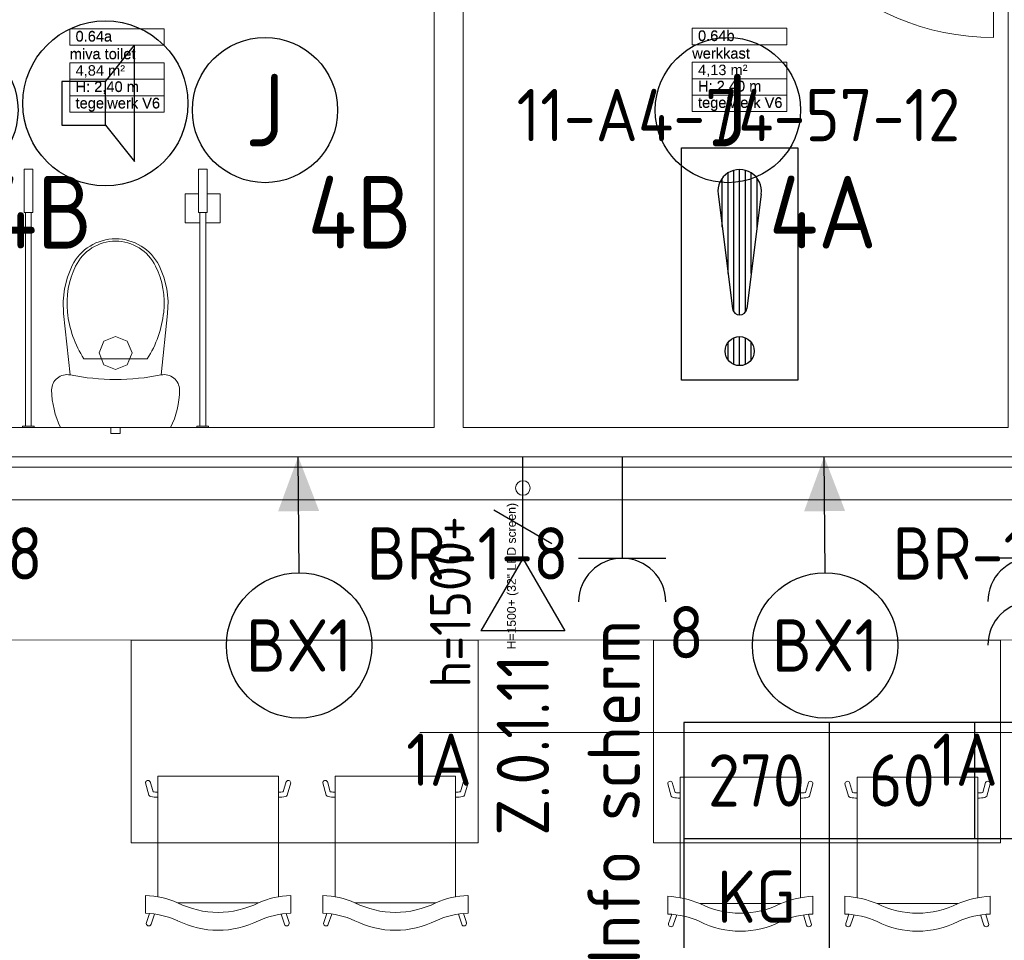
# Model space of a CAD drawing. Header units: millimetres. Extents: x -39149 to 267781, y -2340 to 58540.
# Tile 32 of 244: x 10735 to 14123, y 6185 to 9354. Entities that reach past the tile are written whole.
import ezdxf
from ezdxf.enums import TextEntityAlignment as Align

# ---------------------------------------------------------------- set-up
doc = ezdxf.new("R2010")
doc.units = ezdxf.units.MM
doc.header["$LTSCALE"] = 100
doc.header["$MEASUREMENT"] = 0
for name, pattern in [('B0605', [141, 70, -35, 1, -35]), ('B0701', [46.823999, 31.199999, -15.624]), ('B0704', [150, 100, -50]), ('E_GOOT2', [2000, 1000, 1000])]:
    doc.linetypes.add(name, pattern=pattern)
for name, color, linetype in [('00  Bestaand', 7, 'Continuous'), ('00  Bestaand Deuren', 7, 'Continuous'), ('45 Plafond', 7, 'Continuous'), ('61 Elektra', 7, 'Continuous'), ('74 Sanitair', 7, 'Continuous'), ('82 Interieur', 7, 'Continuous'), ('A Stramien', 7, 'Continuous'), ('AL$1A---_ALGEMEEN', 8, 'Continuous'), ('AL$1A---_ALGEMEEN--bestaand', 9, 'Continuous'), ('EL6131--_KG', 3, 'Continuous'), ('EL6221--_KRACHT_400', 3, 'Continuous'), ('EL6222--_KRACHT_230', 3, 'Continuous'), ('EL6311--_LICHT_BINNEN', 3, 'Continuous'), ('EL6421--_GELUID', 3, 'Continuous'), ('EL6441--_DATACOM', 3, 'Continuous'), ('EL6511--_BRANDMELD', 3, 'Continuous'), ('handhaven - AL$1A---_ALGEMEEN', 8, 'Continuous'), ('T Maatvoering 1_ 50', 7, 'Continuous'), ('Z Ruimteoppervlak', 7, 'Continuous'), ('Z Ruimteoppervlak Zone label', 7, 'Continuous'), ('Z Ruimteoppervlak Zone tekst', 7, 'Continuous')]:
    doc.layers.add(name, color=color, linetype=linetype)
doc.styles.add('buro-012', font='isocp.shx', dxfattribs={"height": 120})
doc.styles.add('BURO-018', font='isocp.shx', dxfattribs={"height": 180})
doc.styles.add('BURO-025', font='isocp.shx', dxfattribs={"height": 250})
doc.styles.add('GENERATED_STYLE_1', font='arial.ttf')
doc.styles.add('GENERATED_STYLE_2', font='swiss.ttf')
doc.styles.add('GENERATED_STYLE_3', font='swiss.ttf', dxfattribs={"width": 0.96})
doc.styles.add('STABICAD-012', font='ISOCP.SHX', dxfattribs={"height": 1.2})
doc.styles.add('STABICAD-018', font='ISOCP.SHX', dxfattribs={"height": 1.8})
doc.styles.get("Standard").update_dxf_attribs({"font": 'txt', "bigfont": 'BIGFONT.SHX'})

# ---------------------------------------------------------------- blocks, each defined once
blk = doc.blocks.new('miva toilet_0.64a_34_7', base_point=(11070, 9181.3))
at = {"layer": 'Z Ruimteoppervlak Zone label', "color": 8, "linetype": 'Continuous', "lineweight": 0}
for p, q in [((10907.3, 9322.7), (11232.7, 9322.7)), ((10907.3, 9266.1), (10907.3, 9322.7)), ((11232.7, 9322.7), (11232.7, 9266.1)), ((11232.7, 9266.1), (10907.3, 9266.1)), ((10907.3, 9205.8), (11232.7, 9205.8)), ((10907.3, 9149.2), (10907.3, 9205.8)), ((11232.7, 9205.8), (11232.7, 9149.2)), ((11232.7, 9149.2), (10907.3, 9149.2)), ((10907.3, 9149.2), (11232.7, 9149.2)), ((10907.3, 9092.6), (10907.3, 9149.2)), ((11232.7, 9149.2), (11232.7, 9092.6)), ((11232.7, 9092.6), (10907.3, 9092.6)), ((10907.3, 9092.6), (11232.7, 9092.6)), ((10907.3, 9036), (10907.3, 9092.6)), ((11232.7, 9092.6), (11232.7, 9036)), ((11232.7, 9036), (10907.3, 9036))]:
    blk.add_line(p, q, dxfattribs=at)
at = {"linetype": 'Continuous', "lineweight": 0, "flags": 1}
for tag in ['ROOM_AREA', 'ROOM_PERIM', 'ROOM_WALLS_SURF', 'ROOM_DOORS_SURF', 'ROOM_WINDS_SURF', 'ROOM_BASELEV', 'ROOM_NET_AREA', 'ROOM_REDUCED_AREA', 'ROOM_CALC_AREA', 'ROOM_VOLUME']:
    blk.add_attdef(tag, text='', height=2000, dxfattribs=at).set_placement((11070, 8609.8), align=Align.BOTTOM_LEFT)
at = {"layer": 'Z Ruimteoppervlak Zone tekst', "color": 2, "lineweight": 0, "insert": (10927.3, 9197.5), "char_height": 36, "attachment_point": 1, "style": 'GENERATED_STYLE_1'}
blk.add_mtext('{4,84 m²}', dxfattribs=at)
at = {"layer": 'Z Ruimteoppervlak Zone tekst', "color": 2, "lineweight": 0}
for tag, style, p in [('ROOM_NUMBER', 'GENERATED_STYLE_1', (10927.3, 9267.8)), ('ROOM_NAME', 'GENERATED_STYLE_2', (10907.3, 9207.1)), ('ROOM_HEIGHT', 'GENERATED_STYLE_1', (10927.3, 9094.3)), ('BASEC', 'GENERATED_STYLE_1', (10927.3, 9037.7))]:
    blk.add_attdef(tag, text='', height=36, dxfattribs=dict(at, style=style)).set_placement(p, align=Align.BOTTOM_LEFT)
blk = doc.blocks.new('werkkast_0.64b_35_7', base_point=(13212, 9183.1))
at = {"layer": 'Z Ruimteoppervlak Zone label', "color": 8, "linetype": 'Continuous', "lineweight": 0}
for p, q in [((13049.3, 9324.6), (13374.7, 9324.6)), ((13049.3, 9268), (13049.3, 9324.6)), ((13374.7, 9324.6), (13374.7, 9268)), ((13374.7, 9268), (13049.3, 9268)), ((13049.3, 9207.6), (13374.7, 9207.6)), ((13049.3, 9151.1), (13049.3, 9207.6)), ((13374.7, 9207.6), (13374.7, 9151.1)), ((13374.7, 9151.1), (13049.3, 9151.1)), ((13049.3, 9151.1), (13374.7, 9151.1)), ((13049.3, 9094.5), (13049.3, 9151.1)), ((13374.7, 9151.1), (13374.7, 9094.5)), ((13374.7, 9094.5), (13049.3, 9094.5)), ((13049.3, 9094.5), (13374.7, 9094.5)), ((13049.3, 9037.9), (13049.3, 9094.5)), ((13374.7, 9094.5), (13374.7, 9037.9)), ((13374.7, 9037.9), (13049.3, 9037.9))]:
    blk.add_line(p, q, dxfattribs=at)
at = {"linetype": 'Continuous', "lineweight": 0, "flags": 1}
for tag in ['ROOM_AREA', 'ROOM_PERIM', 'ROOM_WALLS_SURF', 'ROOM_DOORS_SURF', 'ROOM_WINDS_SURF', 'ROOM_BASELEV', 'ROOM_NET_AREA', 'ROOM_REDUCED_AREA', 'ROOM_CALC_AREA', 'ROOM_VOLUME']:
    blk.add_attdef(tag, text='', height=2000, dxfattribs=at).set_placement((13212, 8611.7), align=Align.BOTTOM_LEFT)
at = {"layer": 'Z Ruimteoppervlak Zone tekst', "color": 2, "lineweight": 0, "insert": (13069.3, 9199.4), "char_height": 36, "attachment_point": 1, "style": 'GENERATED_STYLE_1'}
blk.add_mtext('{4,13 m²}', dxfattribs=at)
at = {"layer": 'Z Ruimteoppervlak Zone tekst', "color": 2, "lineweight": 0}
for tag, style, p in [('ROOM_NUMBER', 'GENERATED_STYLE_1', (13069.3, 9269.7)), ('ROOM_NAME', 'GENERATED_STYLE_2', (13049.3, 9209)), ('ROOM_HEIGHT', 'GENERATED_STYLE_1', (13069.3, 9096.2)), ('BASEC', 'GENERATED_STYLE_1', (13069.3, 9039.6))]:
    blk.add_attdef(tag, text='', height=36, dxfattribs=dict(at, style=style)).set_placement(p, align=Align.BOTTOM_LEFT)
blk = doc.blocks.new('Slab_152_7', base_point=(61.5, 11625))
at = {"layer": '45 Plafond', "color": 8, "linetype": 'Continuous', "lineweight": 0}
blk.add_lwpolyline([(61.5, 11625), (7161.5, 11625), (7161.5, 7850), (18261.5, 7850), (18261.5, 10250), (18050.2, 10250), (18050.2, 11625), (35849.9, 11625), (35849.9, 11400), (36099.9, 11400), (36099.9, 12175), (39053.2, 12175), (39053.2, 11445), (43211.5, 11445), (43211.5, 10132), (43211.5, 5466.1), (41411.5, 5466.1), (41411.5, 10199.6), (34211.5, 10199.6), (34211.5, 612.1, -0.138201), (61.5, 5162.9)], format="xyb", close=True, dxfattribs=at)
blk = doc.blocks.new('Slab_183_7', base_point=(12261.5, 7950))
at = {"layer": '45 Plafond', "color": 8, "linetype": 'B0701', "lineweight": 0}
blk.add_lwpolyline([(12261.5, 7950), (14136.5, 7950), (14136.5, 10150), (12261.5, 10150)], close=True, dxfattribs=at)
blk = doc.blocks.new('Slab_184_7', base_point=(12161.5, 10150))
at = {"layer": '45 Plafond', "color": 8, "linetype": 'B0701', "lineweight": 0}
blk.add_lwpolyline([(12161.5, 10150), (9961.5, 10150), (9961.5, 7950), (12161.5, 7950)], close=True, dxfattribs=at)
blk = doc.blocks.new('Slab_263_7', base_point=(12916.1, 6521))
at = {"layer": '82 Interieur', "color": 8, "linetype": 'Continuous', "lineweight": 0}
blk.add_lwpolyline([(12916.1, 6521), (12916.1, 7218), (14110.1, 7218), (14110.1, 6521)], close=True, dxfattribs=at)
blk = doc.blocks.new('Slab_264_7', base_point=(11119.1, 6521))
at = {"layer": '82 Interieur', "color": 8, "linetype": 'Continuous', "lineweight": 0}
blk.add_lwpolyline([(11119.1, 6521), (11119.1, 7218), (12313.1, 7218), (12313.1, 6521)], close=True, dxfattribs=at)
blk = doc.blocks.new('Wall_82_7', base_point=(9861.5, 7850))
at = {"layer": '00  Bestaand', "color": 8, "linetype": 'Continuous', "lineweight": 0}
for p, q in [((12161.5, 7950), (9961.5, 7950)), ((14136.5, 7950), (12261.5, 7950)), ((9861.5, 7850), (18050.2, 7850))]:
    blk.add_line(p, q, dxfattribs=at)
blk = doc.blocks.new('Wall_89_7', base_point=(12161.5, 10250))
at = {"layer": '00  Bestaand', "color": 8, "linetype": 'Continuous', "lineweight": 0}
for p, q in [((12161.5, 10150), (12161.5, 7950)), ((12261.5, 7950), (12261.5, 10150))]:
    blk.add_line(p, q, dxfattribs=at)
blk = doc.blocks.new('D1a bi h 14_32')
at = {"layer": '00  Bestaand Deuren', "color": 8, "linetype": 'Continuous', "lineweight": 0}
for p, q in [((-425, 0), (-425, 850)), ((-475, 0), (-408, 0)), ((-475, 0), (-475, -114)), ((-425, 0), (425, 0)), ((-425, -40), (-425, 0)), ((408, 0), (475, 0)), ((425, 0), (425, -40)), ((475, -114), (475, 0)), ((-475, -7), (-475, -107)), ((475, -7), (475, -107)), ((475, -7), (475, -107)), ((425, -40), (-425, -40)), ((-408, -40), (-408, -114)), ((408, -40), (408, -114)), ((-475, -114), (-408, -114)), ((408, -114), (475, -114))]:
    blk.add_line(p, q, dxfattribs=at)
blk.add_arc((-425, 0), 850, 0, 90, dxfattribs=at)
blk = doc.blocks.new('Wall_344_7', base_point=(18050.2, 10250))
at = {"layer": '00  Bestaand Deuren', "color": 1, "linetype": 'Continuous', "lineweight": 0, "zscale": 1000, "rotation": 180}
blk.add_blockref('D1a bi h 14_32', (13661.5, 10143), dxfattribs=at)
blk = doc.blocks.new('Designstoel 01 14_3')
at = {"layer": '82 Interieur', "color": 8, "linetype": 'Continuous', "lineweight": 0}
for p, q in [((19.2, 509.8), (31.3, 474.5)), ((478.2, 509.8), (467, 474.7)), ((3.2, 503.7), (13.9, 472.5)), ((494.2, 503.7), (484.3, 472.7)), ((0, 471.8), (0, 410.5)), ((500, 410.6), (500, 471.8)), ((500, 464.1), (500, 464.3)), ((42.6, 0), (42.6, 415.2)), ((389.3, 435.8), (110.7, 435.8)), ((457.4, 0), (457.4, 415.4)), ((0, 23.3), (12, 65.4)), ((15.8, 18.9), (25.9, 53.7)), ((484.2, 18.9), (474.1, 53.7)), ((500, 23.3), (488, 65.4)), ((42.6, 0), (457.4, 0))]:
    blk.add_line(p, q, dxfattribs=at)
for centre, major_axis, start_param, end_param in [((11.2, 506.7), (0, 8.85), 5.076276, 8.193435), ((249.9, 195.5), (0, 335), 5.835813, 6.730557), ((486.1, 506.7), (0, 8.85), 4.369189, 7.494685), ((-8.8, 784.5), (0, 312.9), 3.170884, 3.550536), ((250, 133.8), (0, 335), 5.835813, 6.730557), ((508.8, 784.5), (0, 312.9), 2.732649, 3.112301), ((-12.3, 743.3), (0, 333), 3.180079, 3.53591), ((512.1, 743.3), (0, 333), 2.747276, 3.103106), ((20.6, 60.1), (0, 10.3), 0.233758, 1.038623), ((43.2, -71.9), (0, 144.4), 0.004417, 0.180199), ((456.8, -71.9), (0, 144.4), 6.102986, 6.278768), ((479.4, 60.1), (0, 10.3), 5.244562, 6.049427), ((43.8, -89.3), (0, 144.2), 0.00887, 0.129685), ((456.2, -89.3), (0, 144.2), 6.153501, 6.274315), ((8.5, 23.4), (0, 8.84), 1.582652, 4.18597), ((491.5, 23.4), (0, 8.84), 2.097216, 4.700533)]:
    blk.add_ellipse(centre, major_axis=major_axis, ratio=0.961461, start_param=start_param, end_param=end_param, dxfattribs=at)
blk = doc.blocks.new('Aansluiting 14 NL+_3')
at = {"layer": '61 Elektra', "color": 8, "linetype": 'Continuous', "lineweight": 0}
blk.add_line((0, 0), (0, 82.8), dxfattribs=at)
blk.add_circle((0, 107.8), 25, dxfattribs=at)
at = {"layer": '61 Elektra', "color": 9, "lineweight": 0, "style": 'GENERATED_STYLE_3'}
blk.add_attdef('TEKSTE', text='', height=30, rotation=270, dxfattribs=at).set_placement((15.3, 663.3), align=Align.BOTTOM_LEFT)
blk = doc.blocks.new('Invalidentoilet 14')
at = {"layer": '74 Sanitair', "color": 8, "linetype": 'Continuous', "lineweight": 0}
for p, q in [((-60, 650), (-100, 650)), ((-100, 650), (-100, 645)), ((-100, 645), (-60, 645)), ((-90, 645), (-90, -90)), ((-70, 645), (-90, 645)), ((-70, -90), (-70, 645)), ((-60, 645), (-60, 650)), ((31.1, 650), (408.9, 650)), ((204, 670), (208.7, 670)), ((204, 650), (204, 670)), ((204, 650), (208.7, 650)), ((208.7, 670), (220, 670)), ((208.7, 650), (220, 650)), ((220, 670), (231.3, 670)), ((220, 650), (231.3, 650)), ((231.3, 670), (236, 670)), ((231.3, 650), (236, 650)), ((236, 650), (236, 670)), ((540, 650), (500, 650)), ((500, 650), (500, 645)), ((500, 645), (540, 645)), ((510, 645), (510, -90)), ((530, 645), (510, 645)), ((530, -90), (530, 645)), ((540, 645), (540, 650)), ((41, 257), (63.7, 468.6)), ((179.7, 433.3), (220, 450)), ((179.7, 433.3), (220, 450)), ((220, 450), (260.3, 433.3)), ((220, 450), (260.3, 433.3)), ((376.3, 468.6), (399, 257)), ((328.9, 413.4), (111.1, 413.4)), ((163, 393), (179.7, 433.3)), ((163, 393), (179.7, 433.3)), ((260.3, 433.3), (277, 393)), ((260.3, 433.3), (277, 393)), ((179.7, 352.7), (163, 393)), ((179.7, 352.7), (163, 393)), ((277, 393), (260.3, 352.7)), ((277, 393), (260.3, 352.7)), ((220, 336), (179.7, 352.7)), ((220, 336), (179.7, 352.7)), ((260.3, 352.7), (220, 336)), ((260.3, 352.7), (220, 336)), ((39.4, 214.7), (41, 257)), ((399, 257), (400.6, 214.7)), ((43.9, 172.6), (39.4, 214.7)), ((400.6, 214.7), (396.1, 172.6)), ((54.3, 131.6), (43.9, 172.6)), ((396.1, 172.6), (385.7, 131.6)), ((70.5, 92.4), (54.3, 131.6)), ((385.7, 131.6), (369.5, 92.4)), ((-90, -55), (-140, -55)), ((-140, -55), (-140, -155)), ((-20, -55), (-70, -55)), ((-20, -155), (-20, -55)), ((-95, -90), (-95, -240)), ((-65, -90), (-95, -90)), ((-90, -90), (-70, -90)), ((-65, -240), (-65, -90)), ((505, -90), (505, -240)), ((535, -90), (505, -90)), ((510, -90), (530, -90)), ((535, -240), (535, -90)), ((-140, -155), (-95, -155)), ((-65, -155), (-20, -155)), ((-95, -240), (-65, -240)), ((505, -240), (535, -240))]:
    blk.add_line(p, q, dxfattribs=at)
for centre, radius, start, end in [((285.4, 520.5), 285.4, 153.01, 179.9958), ((136.9, 516.2), 303.2, 0.8085, 26.1857), ((53.1, 520.6), 53.1, 180.1367, 281.5557), ((386.9, 520.6), 53.1, 258.4428, 359.8636), ((220, -303.6), 787.8, 78.5589, 101.4413), ((420.3, 214.1), 367.9, 147.1945, 174.0007), ((19.7, 214.1), 367.9, 5.9993, 32.8055), ((343, 222), 290.3, 173.9501, 206.0217), ((97, 222), 290.3, 333.9783, 6.0499), ((220, 167.2), 167.2, 206.5659, 333.4341), ((220.5, 161.5), 153.6, 205.7944, 269.8284), ((219.5, 161.5), 153.6, 270.1843, 334.1928)]:
    blk.add_arc(centre, radius, start, end, dxfattribs=at)
blk = doc.blocks.new('Standard grid marker_8')
at = {"layer": 'A Stramien', "color": 8, "linetype": 'B0605', "lineweight": 0}
blk.add_line((4000, 0), (54000, 0), dxfattribs=at)
at = {"layer": 'A Stramien', "color": 4, "lineweight": 0, "style": 'GENERATED_STYLE_3'}
blk.add_attdef('AC_MARKERTEXT_1', text='', height=100, dxfattribs=at).set_placement((-158.9, -80), align=Align.BOTTOM_LEFT)
blk = doc.blocks.new('miva toilet_0.64a_34_8', base_point=(11070, 9181.3))
at = {"layer": 'Z Ruimteoppervlak Zone label', "color": 8, "linetype": 'Continuous', "lineweight": 0}
for p, q in [((10907.3, 9322.7), (11232.7, 9322.7)), ((10907.3, 9266.1), (10907.3, 9322.7)), ((11232.7, 9322.7), (11232.7, 9266.1)), ((11232.7, 9266.1), (10907.3, 9266.1)), ((10907.3, 9205.8), (11232.7, 9205.8)), ((10907.3, 9149.2), (10907.3, 9205.8)), ((11232.7, 9205.8), (11232.7, 9149.2)), ((11232.7, 9149.2), (10907.3, 9149.2)), ((10907.3, 9149.2), (11232.7, 9149.2)), ((10907.3, 9092.6), (10907.3, 9149.2)), ((11232.7, 9149.2), (11232.7, 9092.6)), ((11232.7, 9092.6), (10907.3, 9092.6)), ((10907.3, 9092.6), (11232.7, 9092.6)), ((10907.3, 9036), (10907.3, 9092.6)), ((11232.7, 9092.6), (11232.7, 9036)), ((11232.7, 9036), (10907.3, 9036))]:
    blk.add_line(p, q, dxfattribs=at)
blk = doc.blocks.new('werkkast_0.64b_35_8', base_point=(13212, 9183.1))
at = {"layer": 'Z Ruimteoppervlak Zone label', "color": 8, "linetype": 'Continuous', "lineweight": 0}
for p, q in [((13049.3, 9324.6), (13374.7, 9324.6)), ((13049.3, 9268), (13049.3, 9324.6)), ((13374.7, 9324.6), (13374.7, 9268)), ((13374.7, 9268), (13049.3, 9268)), ((13049.3, 9207.6), (13374.7, 9207.6)), ((13049.3, 9151.1), (13049.3, 9207.6)), ((13374.7, 9207.6), (13374.7, 9151.1)), ((13374.7, 9151.1), (13049.3, 9151.1)), ((13049.3, 9151.1), (13374.7, 9151.1)), ((13049.3, 9094.5), (13049.3, 9151.1)), ((13374.7, 9151.1), (13374.7, 9094.5)), ((13374.7, 9094.5), (13049.3, 9094.5)), ((13049.3, 9094.5), (13374.7, 9094.5)), ((13049.3, 9037.9), (13049.3, 9094.5)), ((13374.7, 9094.5), (13374.7, 9037.9)), ((13374.7, 9037.9), (13049.3, 9037.9))]:
    blk.add_line(p, q, dxfattribs=at)
blk = doc.blocks.new('LICHTRICHTING')
at = {"color": 0, "linetype": 'Continuous'}
blk.add_line((-0.013, 0.024), (2.815, 2.853), dxfattribs=at)
blk.add_solid([(2.815, 2.853), (0.987, 2.024), (1.987, 1.024)], dxfattribs=at)
at = {"color": 0, "linetype": 'Continuous', "style": 'BURO-018', "flags": 1}
blk.add_attdef('POWERCODE', text='', height=1.8, dxfattribs=at).set_placement((13, 3.5), align=Align.MIDDLE)
for tag in ['ARTICLECODE', 'SWITCHCODE', 'SUBCIRCUIT', 'CIRCUIT', 'PANEL']:
    blk.add_attdef(tag, (0, 0), '', height=0.2)
blk = doc.blocks.new('1115B3A')
at = {"layer": 'handhaven - AL$1A---_ALGEMEEN', "color": 0, "linetype": 'Continuous'}
blk.add_circle((0, 0), 2.5, dxfattribs=at)
at = {"layer": 'handhaven - AL$1A---_ALGEMEEN', "color": 0, "linetype": 'Continuous', "style": 'BURO-018'}
for tag, p in [('CIRCUIT', (0, 5)), ('PANEL', (0, 5)), ('SUBCIRCUIT', (4.5, 5)), ('LIGHTFIXTURECODE', (0, 0)), ('SWITCHCODE', (4.5, -1))]:
    blk.add_attdef(tag, text='', height=1.8, dxfattribs=at).set_placement(p, align=Align.MIDDLE)
blk = doc.blocks.new('E00129')
at = {"color": 0, "linetype": 'Continuous'}
for p, q in [((-11, 8), (-11, 0)), ((11, 8), (-11, 8)), ((-6, 8), (-6, 0)), ((-1, 8), (-1, 4)), ((4, 8), (4, 0)), ((11, 0), (11, 8)), ((-11, 4), (11, 4)), ((-11, 0), (11, 0))]:
    blk.add_line(p, q, dxfattribs=at)
at = {"color": 0, "linetype": 'Continuous', "style": 'BURO-018'}
for tag, p in [('E_TEXT1', (-8.5, 6)), ('E_TEXT2', (-3.5, 6)), ('E_TEXT3', (1.5, 6)), ('E_TEXT4', (7.5, 6)), ('E_TEXT5', (-8.5, 2)), ('E_TEXT6', (-1, 2)), ('E_TEXT7', (7.5, 2))]:
    blk.add_attdef(tag, text='', height=1.8, dxfattribs=at).set_placement(p, align=Align.MIDDLE)
blk = doc.blocks.new('E00497')
at = {"color": 0}
for p, q in [((0, 0.75), (1, 2)), ((1, -2), (1, 2)), ((0, 0.75), (-1.5, 0.75)), ((0, -0.75), (0, 0.75)), ((-1.5, -0.75), (0, -0.75)), ((0, -0.75), (1, -2))]:
    blk.add_line(p, q, dxfattribs=at)
blk.add_line((-1.5, 0.75), (-1.5, -0.75))
blk.add_circle((0, 0), 2.841, dxfattribs=at)
at = {"color": 0, "linetype": 'Continuous', "style": 'BURO-018'}
blk.add_attdef('TEXT1', text='', height=1.8, dxfattribs=at).set_placement((0, 4.5), align=Align.MIDDLE)
at = {"color": 0, "linetype": 'Continuous', "style": 'BURO-018', "flags": 1}
blk.add_attdef('ARTICLECODE', text='', height=1.8, dxfattribs=at).set_placement((0, 0), align=Align.MIDDLE)
blk = doc.blocks.new('E00152')
at = {"color": 0, "linetype": 'Continuous'}
for p, q in [((-1.443, 7), (1.443, 7)), ((0, 4.5), (-1.443, 7)), ((0, 4.5), (1.443, 7)), ((0, 4.5), (0, 1)), ((-1, 4), (1, 2.845))]:
    blk.add_line(p, q, dxfattribs=at)
at = {"color": 7, "style": 'BURO-018'}
for tag, p in [('COMMENT1', (0, 12)), ('DATACOM1', (0, 9))]:
    blk.add_attdef(tag, text='', height=1.8, dxfattribs=at).set_placement(p, align=Align.MIDDLE)
at = {"color": 0, "style": 'BURO-018'}
blk.add_attdef('TEXT1', text='', height=1.8, dxfattribs=at).set_placement((2.5, 6), align=Align.MIDDLE)
at = {"color": 0, "linetype": 'Continuous', "style": 'BURO-018', "flags": 1}
blk.add_attdef('ARTICLECODE', text='', height=1.8, dxfattribs=at).set_placement((0, 0), align=Align.MIDDLE)
blk = doc.blocks.new('111304')
at = {"color": 0, "linetype": 'Continuous'}
for p, q in [((-1.5, 4.5), (1.5, 4.5)), ((0, 1), (0, 4.5))]:
    blk.add_line(p, q, dxfattribs=at)
blk.add_arc((0, 6), 1.5, 180, 0, dxfattribs=at)
at = {"color": 0, "linetype": 'Continuous', "style": 'BURO-018'}
for tag, p in [('PANEL', (0, 11.5)), ('CIRCUIT', (0, 8.5)), ('SUBCIRCUIT', (4.5, 8.5))]:
    blk.add_attdef(tag, text='', height=1.8, dxfattribs=at).set_placement(p, align=Align.MIDDLE)
at = {"color": 0, "linetype": 'Continuous', "style": 'BURO-018', "flags": 1}
for tag, p in [('POWERCODE', (13, 8.5)), ('ARTICLECODE', (0, 0))]:
    blk.add_attdef(tag, text='', height=1.8, dxfattribs=at).set_placement(p, align=Align.MIDDLE)
blk = doc.blocks.new('111304A')
at = {"layer": 'AL$1A---_ALGEMEEN', "color": 0, "linetype": 'Continuous'}
for p, q in [((0, 1), (0, 4.5)), ((-1.5, 3), (1.5, 3))]:
    blk.add_line(p, q, dxfattribs=at)
for centre in [(0, 6), (0, 4.5)]:
    blk.add_arc(centre, 1.5, 180, 0, dxfattribs=at)
at = {"layer": 'AL$1A---_ALGEMEEN', "color": 0, "linetype": 'Continuous', "style": 'BURO-018'}
for tag, p in [('CIRCUIT', (0, 8.5)), ('PANEL', (0, 8.5)), ('SUBCIRCUIT', (4.5, 8.5))]:
    blk.add_attdef(tag, text='', height=1.8, dxfattribs=at).set_placement(p, align=Align.MIDDLE)
at = {"layer": 'AL$1A---_ALGEMEEN', "color": 0, "linetype": 'Continuous', "style": 'BURO-018', "flags": 1}
for tag, p in [('POWERCODE', (13, 8.5)), ('ARTICLECODE', (0, 0))]:
    blk.add_attdef(tag, text='', height=1.8, dxfattribs=at).set_placement(p, align=Align.MIDDLE)
blk = doc.blocks.new('*X1918')
at = {"layer": 'AL$1A---_ALGEMEEN--bestaand', "color": 0, "linetype": 'Continuous'}
for p, q in [((159.4, 200.262), (159.4, 201.95)), ((159.6, 198.675), (159.6, 202.134)), ((159.8, 197.35), (159.8, 202.223)), ((160, 197.25), (160, 202.25)), ((160.2, 197.35), (160.2, 202.223)), ((160.4, 198.675), (160.4, 202.134)), ((160.6, 200.262), (160.6, 201.95)), ((159.6, 195.7), (159.6, 196.3)), ((159.8, 195.542), (159.8, 196.458)), ((160, 195.5), (160, 196.5)), ((160.2, 195.542), (160.2, 196.458)), ((160.4, 195.7), (160.4, 196.3))]:
    blk.add_line(p, q, dxfattribs=at)
blk = doc.blocks.new('1116A7')
at = {"layer": 'AL$1A---_ALGEMEEN--bestaand', "color": 0, "linetype": 'Continuous'}
for p, q in [((-2, -4), (-2, 4)), ((-2, 4), (2, 4)), ((2, 4), (2, -4)), ((-0.744, 2.406), (-0.248, -1.531)), ((0.744, 2.406), (0.248, -1.531)), ((2, -4), (-2, -4))]:
    blk.add_line(p, q, dxfattribs=at)
blk.add_circle((0, -3), 0.5, dxfattribs=at)
for centre, radius, start, end in [((0, 2.5), 0.75, 352.8192, 187.1808), ((0, -1.5), 0.25, 187.1808, 352.8192)]:
    blk.add_arc(centre, radius, start, end, dxfattribs=at)
blk.add_blockref('*X1918', (-160, -199), dxfattribs=at)
at = {"layer": 'AL$1A---_ALGEMEEN--bestaand', "color": 0, "linetype": 'Continuous', "style": 'BURO-018'}
blk.add_attdef('TEXT1', text='', height=1.8, dxfattribs=at).set_placement((0, 6.5), align=Align.MIDDLE)
at = {"layer": 'AL$1A---_ALGEMEEN--bestaand', "color": 0, "linetype": 'Continuous', "style": 'BURO-018', "flags": 1}
blk.add_attdef('ARTICLECODE', (0, 0), '', height=1.8, dxfattribs=at)
at = {"layer": 'EL6221--_KRACHT_400', "color": 1, "style": 'STABICAD-012'}
blk.add_attdef('FIREPROTECTION_PANEL', text='', height=1.8, dxfattribs=at).set_placement((716.247, 450.773), align=Align.MIDDLE)
at = {"layer": 'EL6222--_KRACHT_230', "color": 1, "style": 'STABICAD-018'}
for tag in ['FIREPROTECTION_HARDWARENUMBER', 'FIREPROTECTION_ZONE']:
    blk.add_attdef(tag, (0, 0), '', height=1.8, dxfattribs=at)
at = {"layer": 'EL6311--_LICHT_BINNEN', "color": 1, "style": 'STABICAD-018'}
blk.add_attdef('CODING2', (0, 0), '', height=1.8, dxfattribs=at)
at = {"layer": 'EL6441--_DATACOM', "color": 1, "style": 'STABICAD-018'}
blk.add_attdef('CODING1', (0, 0), '', height=1.8, dxfattribs=at)

msp = doc.modelspace()

# ---------------------------------------------------------------- linework, layer by layer
at = {"layer": '82 Interieur', "color": 8, "linetype": 'Continuous', "lineweight": 0}
for p, q in [((7011.5, 7702.8), (18263.2, 7700)), ((18261.5, 7220), (6529.5, 7218))]:
    msp.add_line(p, q, dxfattribs=at)
at = {"layer": 'T Maatvoering 1_ 50', "color": 8, "linetype": 'B0704', "lineweight": 0}
msp.add_line((7116.6, 7814), (18294.8, 7814), dxfattribs=at)

# ---------------------------------------------------------------- block references
at = {"layer": '00  Bestaand', "color": 1, "lineweight": 0}
for name, p in [('Wall_344_7', (18050.2, 10250)), ('Wall_89_7', (12161.5, 10250)), ('Wall_82_7', (9861.5, 7850))]:
    msp.add_blockref(name, p, dxfattribs=at)
at = {"layer": '45 Plafond', "color": 252, "linetype": 'Continuous', "lineweight": 0}
msp.add_blockref('Slab_152_7', (61.5, 11625), dxfattribs=at)
at = {"layer": '45 Plafond', "color": 1, "linetype": 'B0701', "lineweight": 0}
for name, p in [('Slab_184_7', (12161.5, 10150)), ('Slab_183_7', (12261.5, 7950))]:
    msp.add_blockref(name, p, dxfattribs=at)
at = {"layer": '61 Elektra', "color": 1, "linetype": 'Continuous', "lineweight": 0}
ref = msp.add_blockref('Aansluiting 14 NL+_3', (12466.6, 7850), dxfattribs=dict(at, zscale=1000, rotation=179.9999999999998))
ref.add_attrib('TEKSTE', 'H=1500+ (32" LED screen)', dxfattribs={"color": 1, "linetype": 'Continuous', "lineweight": 0, "height": 30, "rotation": 90, "style": 'GENERATED_STYLE_3'}).set_placement((12451.3, 7186.7), align=Align.BOTTOM_LEFT)
at = {"layer": '74 Sanitair', "color": 1, "linetype": 'Continuous', "lineweight": 0, "zscale": 1000, "rotation": 180}
msp.add_blockref('Invalidentoilet 14', (11285, 8600), dxfattribs=at)
at = {"layer": '82 Interieur', "color": 30, "linetype": 'Continuous', "lineweight": 0}
for name, p in [('Slab_264_7', (11119.1, 6521)), ('Slab_263_7', (12916.1, 6521))]:
    msp.add_blockref(name, p, dxfattribs=at)
at = {"layer": '82 Interieur', "color": 30, "linetype": 'Continuous', "lineweight": 0, "xscale": -1, "zscale": 1000, "rotation": 180}
for p in [(11167.9, 6750.2), (11777.9, 6750.2), (12964.9, 6747.2), (13574.9, 6747.2)]:
    msp.add_blockref('Designstoel 01 14_3', p, dxfattribs=at)
at = {"layer": 'A Stramien', "color": 1, "linetype": 'Continuous', "lineweight": 0, "zscale": 1000}
msp.add_blockref('Standard grid marker_8', (-5988.5, 6900), dxfattribs=at)
at = {"layer": 'EL6131--_KG', "linetype": 'E_GOOT2', "xscale": 100, "yscale": 100, "zscale": 100}
msp.add_blockref('E00129', (14120.2, 6135.5), dxfattribs=at).add_auto_attribs({'E_TEXT1': '270', 'E_TEXT2': '60', 'E_TEXT3': '2', 'E_TEXT4': 'V', 'E_TEXT5': 'KG'})
at = {"layer": 'EL6222--_KRACHT_230', "linetype": 'Continuous'}
ref = msp.add_blockref('111304', (12808.4, 7950), dxfattribs=dict(at, xscale=100, yscale=100, zscale=100, rotation=180))
ref.add_attrib('CIRCUIT', '8', dxfattribs={"layer": '0', "color": 3, "linetype": 'ByBlock', "height": 180, "style": 'BURO-018'}).set_placement((13028.6, 7246), align=Align.MIDDLE)
ref.add_attrib('SUBCIRCUIT', 'Info scherm', dxfattribs={"layer": '0', "color": 1, "linetype": 'ByBlock', "height": 180, "rotation": 90, "style": 'BURO-018'}).set_placement((12779.2, 6695.9), align=Align.MIDDLE)
ref = msp.add_blockref('111304A', (14216.7, 7801), dxfattribs=dict(at, xscale=100, yscale=100, rotation=180))
ref.add_attrib('CIRCUIT', '8', dxfattribs={"layer": '0', "color": 3, "linetype": 'ByBlock', "height": 180, "style": 'STABICAD-018'}).set_placement((14216.7, 7092.9), align=Align.MIDDLE)
at = {"layer": 'EL6311--_LICHT_BINNEN', "linetype": 'Continuous'}
ref = msp.add_blockref('1115B3A', (10479.2, 9043.1), dxfattribs=dict(at, xscale=100, yscale=100, zscale=100))
ref.add_attrib('CIRCUIT', '4B', dxfattribs={"layer": '0', "linetype": 'ByBlock', "height": 250, "style": 'BURO-025'}).set_placement((10805.9, 8692), align=Align.MIDDLE)
ref.add_attrib('LIGHTFIXTURECODE', 'J', dxfattribs={"layer": '0', "linetype": 'ByBlock', "height": 250, "style": 'BURO-025'}).set_placement((10479.2, 9043.1), align=Align.MIDDLE)
ref = msp.add_blockref('1115B3A', (11579.2, 9043.1), dxfattribs=dict(at, xscale=100, yscale=100, zscale=100))
ref.add_attrib('CIRCUIT', '4B', dxfattribs={"layer": '0', "linetype": 'ByBlock', "height": 250, "style": 'BURO-025'}).set_placement((11905.9, 8692), align=Align.MIDDLE)
ref.add_attrib('LIGHTFIXTURECODE', 'J', dxfattribs={"layer": '0', "linetype": 'ByBlock', "height": 250, "style": 'BURO-025'}).set_placement((11579.2, 9043.1), align=Align.MIDDLE)
ref = msp.add_blockref('1115B3A', (13172.2, 9043.1), dxfattribs=dict(at, xscale=100, yscale=100, zscale=100))
ref.add_attrib('CIRCUIT', '4A', dxfattribs={"layer": '0', "linetype": 'ByBlock', "height": 250, "style": 'BURO-025'}).set_placement((13499, 8692), align=Align.MIDDLE)
ref.add_attrib('LIGHTFIXTURECODE', 'J', dxfattribs={"layer": '0', "linetype": 'ByBlock', "height": 250, "style": 'BURO-025'}).set_placement((13172.2, 9043.1), align=Align.MIDDLE)
at = {"layer": 'EL6311--_LICHT_BINNEN', "linetype": 'Continuous', "xscale": 100, "yscale": 100, "zscale": 100, "rotation": 45.44880523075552}
for p in [(11699.2, 7449.5), (13509.2, 7449.5)]:
    msp.add_blockref('LICHTRICHTING', p, dxfattribs=at)
at = {"layer": 'EL6311--_LICHT_BINNEN', "linetype": 'Continuous'}
ref = msp.add_blockref('1115B3A', (9886.5, 7200.3), dxfattribs=dict(at, xscale=100, yscale=100, zscale=100))
ref.add_attrib('CIRCUIT', '1A', dxfattribs={"layer": '0', "color": 3, "linetype": 'ByBlock', "height": 180, "style": 'BURO-018'}).set_placement((10368.2, 6806.9), align=Align.MIDDLE)
ref.add_attrib('LIGHTFIXTURECODE', 'BX1', dxfattribs={"layer": '0', "color": 3, "linetype": 'ByBlock', "height": 180, "style": 'BURO-018'}).set_placement((9886.5, 7200.3), align=Align.MIDDLE)
ref.add_attrib('SUBCIRCUIT', 'BR-1-8', dxfattribs={"layer": '0', "color": 3, "linetype": 'ByBlock', "height": 180, "style": 'BURO-018'}).set_placement((10466.5, 7517.2), align=Align.MIDDLE)
ref = msp.add_blockref('1115B3A', (11696.5, 7200.3), dxfattribs=dict(at, xscale=100, yscale=100, zscale=100))
ref.add_attrib('CIRCUIT', '1A', dxfattribs={"layer": '0', "color": 3, "linetype": 'ByBlock', "height": 180, "style": 'BURO-018'}).set_placement((12178.2, 6806.9), align=Align.MIDDLE)
ref.add_attrib('LIGHTFIXTURECODE', 'BX1', dxfattribs={"layer": '0', "color": 3, "linetype": 'ByBlock', "height": 180, "style": 'BURO-018'}).set_placement((11696.5, 7200.3), align=Align.MIDDLE)
ref.add_attrib('SUBCIRCUIT', 'BR-1-8', dxfattribs={"layer": '0', "color": 3, "linetype": 'ByBlock', "height": 180, "style": 'BURO-018'}).set_placement((12276.5, 7517.2), align=Align.MIDDLE)
ref = msp.add_blockref('1115B3A', (13506.5, 7200.3), dxfattribs=dict(at, xscale=100, yscale=100, zscale=100))
ref.add_attrib('CIRCUIT', '1A', dxfattribs={"layer": '0', "color": 3, "linetype": 'ByBlock', "height": 180, "style": 'BURO-018'}).set_placement((13988.2, 6806.9), align=Align.MIDDLE)
ref.add_attrib('LIGHTFIXTURECODE', 'BX1', dxfattribs={"layer": '0', "color": 3, "linetype": 'ByBlock', "height": 180, "style": 'BURO-018'}).set_placement((13506.5, 7200.3), align=Align.MIDDLE)
ref.add_attrib('SUBCIRCUIT', 'BR-1-8', dxfattribs={"layer": '0', "color": 3, "linetype": 'ByBlock', "height": 180, "style": 'BURO-018'}).set_placement((14086.5, 7517.2), align=Align.MIDDLE)
at = {"layer": 'EL6421--_GELUID', "linetype": 'Continuous'}
ref = msp.add_blockref('E00497', (11030.1, 9066), dxfattribs=dict(at, xscale=100, yscale=100, zscale=100))
ref.add_attrib('TEXT1', '0-22', dxfattribs={"layer": '0', "color": 1, "linetype": 'ByBlock', "height": 140, "style": 'buro-012'}).set_placement((11030.1, 9516), align=Align.MIDDLE)
at = {"layer": 'EL6441--_DATACOM', "linetype": 'Continuous'}
ref = msp.add_blockref('E00152', (12466.6, 7950), dxfattribs=dict(at, xscale=100, yscale=100, zscale=100, rotation=180))
ref.add_attrib('DATACOM1', 'Z.0.1.11', dxfattribs={"layer": '0', "color": 1, "linetype": 'ByBlock', "height": 180, "rotation": 90, "style": 'BURO-018'}).set_placement((12466.6, 6857.4), align=Align.MIDDLE)
ref.add_attrib('TEXT1', 'h=1500+', dxfattribs={"layer": '0', "color": 1, "linetype": 'ByBlock', "height": 140, "rotation": 90, "style": 'buro-012'}).set_placement((12216.6, 7350), align=Align.MIDDLE)
at = {"layer": 'EL6511--_BRANDMELD', "linetype": 'Continuous'}
ref = msp.add_blockref('1116A7', (13212.5, 8513.3), dxfattribs=dict(at, xscale=100, yscale=100))
ref.add_attrib('CODING1', '11-A4-74-57-12', dxfattribs={"layer": '0', "color": 1, "linetype": 'ByBlock', "height": 180, "style": 'STABICAD-018'}).set_placement((13208.3, 9026), align=Align.MIDDLE)
at = {"layer": 'Z Ruimteoppervlak', "color": 2, "linetype": 'Continuous', "lineweight": 0}
ref = msp.add_blockref('miva toilet_0.64a_34_7', (11070, 9181.3), dxfattribs=at)
ref.add_attrib('ROOM_NAME', 'miva toilet', dxfattribs={"layer": 'Z Ruimteoppervlak Zone tekst', "color": 2, "linetype": 'Continuous', "lineweight": 0, "height": 36, "style": 'GENERATED_STYLE_2'}).set_placement((10907.3, 9207.1), align=Align.BOTTOM_LEFT)
ref.add_attrib('ROOM_NUMBER', '0.64a', dxfattribs={"layer": 'Z Ruimteoppervlak Zone tekst', "color": 2, "linetype": 'Continuous', "lineweight": 0, "height": 36, "style": 'GENERATED_STYLE_1'}).set_placement((10927.3, 9267.8), align=Align.BOTTOM_LEFT)
ref.add_attrib('ROOM_HEIGHT', 'H: 2,40 m', dxfattribs={"layer": 'Z Ruimteoppervlak Zone tekst', "color": 2, "linetype": 'Continuous', "lineweight": 0, "height": 36, "style": 'GENERATED_STYLE_1'}).set_placement((10927.3, 9094.3), align=Align.BOTTOM_LEFT)
ref.add_attrib('BASEC', 'tegelwerk V6', dxfattribs={"layer": 'Z Ruimteoppervlak Zone tekst', "color": 2, "linetype": 'Continuous', "lineweight": 0, "height": 36, "style": 'GENERATED_STYLE_1'}).set_placement((10927.3, 9037.7), align=Align.BOTTOM_LEFT)
ref = msp.add_blockref('miva toilet_0.64a_34_8', (11070, 9181.3), dxfattribs=at)
ref.add_attrib('ROOM_NAME', 'miva toilet', (10907.3, 9219.1), dxfattribs={"layer": 'Z Ruimteoppervlak Zone tekst', "color": 2, "linetype": 'Continuous', "lineweight": 0, "height": 36, "style": 'GENERATED_STYLE_2'})
ref.add_attrib('ROOM_NUMBER', '0.64a', (10927.3, 9279.7), dxfattribs={"layer": 'Z Ruimteoppervlak Zone tekst', "color": 2, "linetype": 'Continuous', "lineweight": 0, "height": 36, "style": 'GENERATED_STYLE_1'})
ref.add_attrib('ROOM_HEIGHT', 'H: 2,40 m', (10927.3, 9106.2), dxfattribs={"layer": 'Z Ruimteoppervlak Zone tekst', "color": 2, "linetype": 'Continuous', "lineweight": 0, "height": 36, "style": 'GENERATED_STYLE_1'})
ref.add_attrib('BASEC', 'tegelwerk V6', (10927.3, 9049.6), dxfattribs={"layer": 'Z Ruimteoppervlak Zone tekst', "color": 2, "linetype": 'Continuous', "lineweight": 0, "height": 36, "style": 'GENERATED_STYLE_1'})
ref = msp.add_blockref('werkkast_0.64b_35_7', (13212, 9183.1), dxfattribs=at)
ref.add_attrib('ROOM_NAME', 'werkkast', dxfattribs={"layer": 'Z Ruimteoppervlak Zone tekst', "color": 2, "linetype": 'Continuous', "lineweight": 0, "height": 36, "style": 'GENERATED_STYLE_2'}).set_placement((13049.3, 9209), align=Align.BOTTOM_LEFT)
ref.add_attrib('ROOM_NUMBER', '0.64b', dxfattribs={"layer": 'Z Ruimteoppervlak Zone tekst', "color": 2, "linetype": 'Continuous', "lineweight": 0, "height": 36, "style": 'GENERATED_STYLE_1'}).set_placement((13069.3, 9269.7), align=Align.BOTTOM_LEFT)
ref.add_attrib('ROOM_HEIGHT', 'H: 2,40 m', dxfattribs={"layer": 'Z Ruimteoppervlak Zone tekst', "color": 2, "linetype": 'Continuous', "lineweight": 0, "height": 36, "style": 'GENERATED_STYLE_1'}).set_placement((13069.3, 9096.2), align=Align.BOTTOM_LEFT)
ref.add_attrib('BASEC', 'tegelwerk V6', dxfattribs={"layer": 'Z Ruimteoppervlak Zone tekst', "color": 2, "linetype": 'Continuous', "lineweight": 0, "height": 36, "style": 'GENERATED_STYLE_1'}).set_placement((13069.3, 9039.6), align=Align.BOTTOM_LEFT)
ref = msp.add_blockref('werkkast_0.64b_35_8', (13212, 9183.1), dxfattribs=at)
ref.add_attrib('ROOM_NAME', 'werkkast', (13049.3, 9221), dxfattribs={"layer": 'Z Ruimteoppervlak Zone tekst', "color": 2, "linetype": 'Continuous', "lineweight": 0, "height": 36, "style": 'GENERATED_STYLE_2'})
ref.add_attrib('ROOM_NUMBER', '0.64b', (13069.3, 9281.6), dxfattribs={"layer": 'Z Ruimteoppervlak Zone tekst', "color": 2, "linetype": 'Continuous', "lineweight": 0, "height": 36, "style": 'GENERATED_STYLE_1'})
ref.add_attrib('ROOM_HEIGHT', 'H: 2,40 m', (13069.3, 9108.1), dxfattribs={"layer": 'Z Ruimteoppervlak Zone tekst', "color": 2, "linetype": 'Continuous', "lineweight": 0, "height": 36, "style": 'GENERATED_STYLE_1'})
ref.add_attrib('BASEC', 'tegelwerk V6', (13069.3, 9051.5), dxfattribs={"layer": 'Z Ruimteoppervlak Zone tekst', "color": 2, "linetype": 'Continuous', "lineweight": 0, "height": 36, "style": 'GENERATED_STYLE_1'})

doc.saveas('drawing.dxf')
